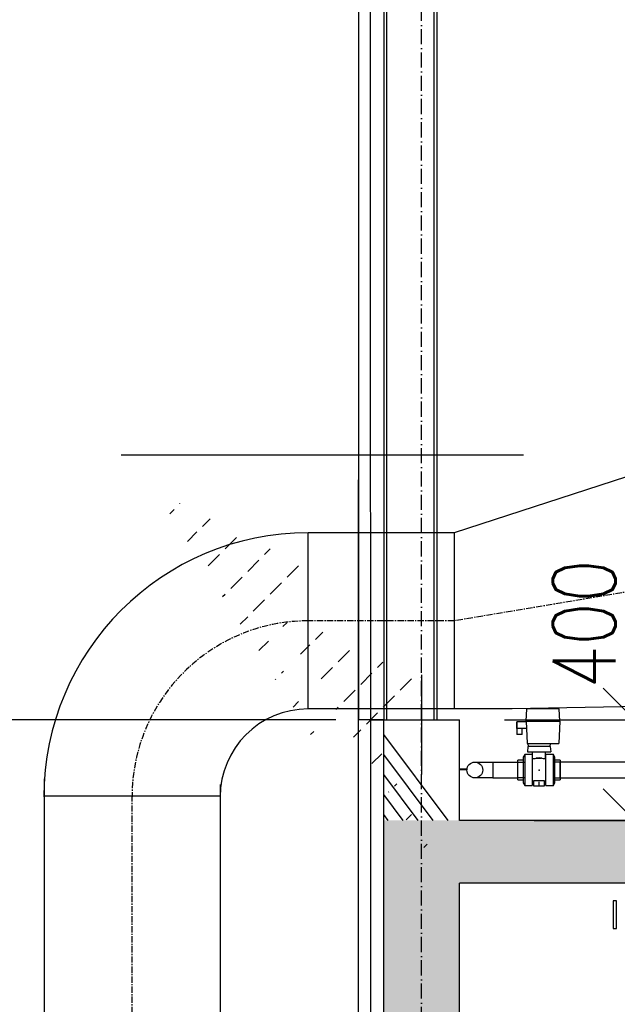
# Model space of a CAD drawing. Header units: centimetres. Extents: x 657501712 to 657529232, y 555122765 to 555182979.
# Tile 6 of 78: x 657502533 to 657502770, y 555124249 to 555124640. Entities that reach past the tile are written whole.
import ezdxf

# ---------------------------------------------------------------- set-up
doc = ezdxf.new("R2010")
doc.units = ezdxf.units.CM
doc.header["$LTSCALE"] = 0.1
for name, pattern in [('ZKZOK_PW_06_00_300$0$ACAD_ISO04W100', [30.5, 24, -3, 0.5, -3]), ('ZKZOK_PW_06_00_300$0$ACAD_ISO10W100', [18.5, 12, -3, 0.5, -3]), ('ZKZOK_PW_06_00_300$0$CENTER', [2, 1.25, -0.25, 0.25, -0.25])]:
    doc.linetypes.add(name, pattern=pattern)
for name, color, linetype in [('xrefs', 7, 'Continuous'), ('ZKZOK_PW_06_00_300$0$0611-Trinkwasser', 151, 'Continuous'), ('ZKZOK_PW_06_00_300$0$A_GB_100D', 1, 'Continuous'), ('ZKZOK_PW_06_00_300$0$A_GB_200L', 2, 'Continuous'), ('ZKZOK_PW_06_00_300$0$A_GB_300L', 1, 'Continuous'), ('ZKZOK_PW_06_00_300$0$G_GB_030L', 7, 'ZKZOK_PW_06_00_300$0$ACAD_ISO04W100'), ('ZKZOK_PW_06_00_300$0$S_GB_101T', 1, 'Continuous'), ('ZKZOK_PW_06_00_300$0$S_GB_303L', 3, 'Continuous'), ('ZKZOK_PW_06_00_300$0$S_GB_309H', 9, 'Continuous'), ('ZKZOK_PW_06_00_300$0$S_GB_309L', 9, 'Continuous'), ('ZKZOK_PW_06_00_300$0$S_GB_401L', 1, 'Continuous'), ('ZKZOK_PW_06_00_300$0$S_GB_401T', 1, 'Continuous')]:
    doc.layers.add(name, color=color, linetype=linetype)
doc.layers.add('ZKZOK_PW_06_00_300$0$L220_Bau_Gebäude', color=252, linetype='Continuous', lineweight=25)
doc.styles.add('ZKZOK_PW_06_00_300$0$ROMANS', font='romans.shx', dxfattribs={"width": 0.8})
doc.styles.add('ZKZOK_PW_06_00_300$0$Standard', font='txt')
doc.linetypes.add('ZKZOK_PW_06_00_300$0$ISOLATION', pattern='A,0.0001,-0.1,[134,ltypeshp.shx,S=0.1,R=0,X=-0.1,Y=0],-0.2,[134,ltypeshp.shx,S=0.1,R=180,X=0.1,Y=0],-0.1', length=0.4001)
doc.dimstyles.new('ZKZOK_PW_06_00_300$0$D-GB-100', dxfattribs={"dimscale": 100, "dimtxt": 2.5, "dimasz": 2.5, "dimexe": 1, "dimexo": 2, "dimtad": 1, "dimdec": 0, "dimtxsty": 'ZKZOK_PW_06_00_300$0$ROMANS', "dimblk": 'ZKZOK_PW_06_00_300$0$_OBLIQUE', "dimcen": 2.5, "dimdle": 1, "dimclrd": 256, "dimclre": 256, "dimclrt": 2, "dimadec": 0, "dimazin": 0, "dimtfac": 1, "dimtdec": 0, "dimtix": 1, "dimtmove": 2, "dimatfit": 3, "dimfxl": 1, "dimarcsym": 0})

# ---------------------------------------------------------------- blocks, each defined once
blk = doc.blocks.new('ZKZOK_PW_06_00_300$0$B13101385624082005_0000001')
at = {"layer": 'ZKZOK_PW_06_00_300$0$0611-Trinkwasser', "color": 151, "linetype": 'Continuous'}
blk.add_point((0, 0), dxfattribs=at)
at = {"layer": 'ZKZOK_PW_06_00_300$0$0611-Trinkwasser', "color": 151, "linetype": 'Continuous', "style": 'ZKZOK_PW_06_00_300$0$Standard', "flags": 1}
blk.add_attdef('Code', (0, -1.2), '', height=1, dxfattribs=at)
blk = doc.blocks.new('ZKZOK_PW_06_00_300$0$B13101385624082005_0000000')
blk.add_blockref('ZKZOK_PW_06_00_300$0$B13101385624082005_0000001', (0, 0))
at = {"layer": 'ZKZOK_PW_06_00_300$0$0611-Trinkwasser', "color": 151, "linetype": 'Continuous', "style": 'ZKZOK_PW_06_00_300$0$Standard', "flags": 1}
for tag, p in [('Code', (0, -3.6)), ('Bezeichnung', (0, -2.4)), ('Material', (0, -4.8))]:
    blk.add_attdef(tag, p, '', height=1, dxfattribs=at)
blk = doc.blocks.new('ZKZOK_PW_06_00_300$0$A$C4AB840FB')
at = {"color": 9, "linetype": 'Continuous'}
for p, q in [((-453.3143410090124, 698.1099601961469), (-450.7725637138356, 746.6099601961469)), ((-446.3143410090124, 746.6099601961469), (-450.7725637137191, 746.6099601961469)), ((-326.3143410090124, 746.6099601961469), (-446.3143410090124, 746.6099601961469)), ((-321.8561183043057, 746.6099601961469), (-326.3143410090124, 746.6099601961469)), ((-319.3143410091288, 698.1099601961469), (-321.8561183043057, 746.6099601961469)), ((-490.6643410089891, 695.9599601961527), (-490.3893410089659, 695.9599601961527)), ((-490.6643410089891, 695.9599601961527), (-490.6643410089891, 644.9599601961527)), ((-490.3893410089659, 669.4599601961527), (-490.3893410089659, 695.9599601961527)), ((-453.201664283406, 695.9599601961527), (-490.3893410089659, 695.9599601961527)), ((-451.8128581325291, 669.4599601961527), (-490.3893410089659, 669.4599601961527)), ((-469.5643410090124, 644.9599601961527), (-469.5643410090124, 669.4599601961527)), ((-453.314341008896, 698.1099601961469), (-446.3143410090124, 698.1099601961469)), ((-453.3143410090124, 698.1099601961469), (-448.7024564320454, 610.1099601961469)), ((-446.3143410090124, 698.1099601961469), (-326.3143410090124, 698.1099601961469)), ((-326.3143410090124, 698.1099601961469), (-319.3143410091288, 698.1099601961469)), ((-319.3143410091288, 698.1099601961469), (-323.926225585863, 610.1099601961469)), ((-469.5643410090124, 644.9599601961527), (-490.6643410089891, 644.9599601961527)), ((-469.5643410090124, 644.9599601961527), (-490.6643410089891, 644.9599601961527)), ((-448.7024564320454, 610.1099601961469), (-446.3143410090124, 610.1099601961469)), ((-446.0643410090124, 598.1099601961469), (-447.9628450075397, 576.4099601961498)), ((-446.3143410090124, 610.1099601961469), (-326.3143410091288, 610.1099601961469)), ((-446.0643410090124, 610.1099601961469), (-445.0145594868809, 598.1109024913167)), ((-442.0643410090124, 598.1099601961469), (-446.0643410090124, 598.1099601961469)), ((-361.5643410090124, 598.1099601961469), (-442.0643410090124, 598.1099601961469)), ((-357.5643410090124, 598.1099601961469), (-361.5643410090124, 598.1099601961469)), ((-357.5643410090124, 610.1099601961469), (-358.6141225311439, 598.1109024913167)), ((-357.5643410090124, 598.1099601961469), (-355.6658370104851, 576.4099601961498)), ((-326.3143410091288, 610.1099601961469), (-323.9262255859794, 610.1099601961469)), ((-458.519150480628, 566.1099601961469), (-465.0143410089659, 554.8599601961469)), ((-465.0143410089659, 554.8599601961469), (-465.0143410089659, 453.3599601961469)), ((-458.519150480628, 566.1099601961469), (-458.519150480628, 442.1099601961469)), ((-429.0143410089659, 566.1099601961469), (-458.519150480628, 566.1099601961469)), ((-447.9628450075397, 576.4099601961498), (-442.0643410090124, 576.4099601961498)), ((-442.0643410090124, 576.4099601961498), (-361.5643410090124, 576.4099601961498)), ((-429.0143410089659, 566.1099601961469), (-429.0143410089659, 442.1099601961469)), ((-427.3143410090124, 555.8599601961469), (-429.0143410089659, 555.8599601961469)), ((-427.3143410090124, 549.1099601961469), (-427.3143410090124, 576.4099601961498)), ((-418.873063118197, 549.1099601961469), (-427.3143410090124, 549.1099601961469)), ((-412.1899331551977, 550.7490337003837), (-412.7696650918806, 550.8950078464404)), ((-411.6010468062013, 550.6083873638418), (-412.1899331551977, 550.7490337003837)), ((-411.0036363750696, 550.473647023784), (-411.6010468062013, 550.6083873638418)), ((-410.3981286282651, 550.3453238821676), (-411.0036363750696, 550.473647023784)), ((-409.7851490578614, 550.2239507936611), (-410.3981286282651, 550.3453238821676)), ((-409.1654309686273, 550.1100500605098), (-409.7851490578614, 550.2239507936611)), ((-408.5397284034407, 550.0041090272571), (-409.1654309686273, 550.1100500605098)), ((-407.908814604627, 549.9065757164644), (-408.5397284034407, 550.0041090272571)), ((-407.2734901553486, 549.8178559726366), (-407.908814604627, 549.9065757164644)), ((-406.6345787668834, 549.7383085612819), (-407.2734901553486, 549.8178559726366)), ((-405.9928943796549, 549.6682379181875), (-406.6345787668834, 549.7383085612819)), ((-405.3492598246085, 549.6078946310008), (-405.9928943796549, 549.6682379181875)), ((-404.7045561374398, 549.5574766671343), (-405.3492598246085, 549.6078946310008)), ((-404.0596785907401, 549.5171211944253), (-404.7045561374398, 549.5574766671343)), ((-403.4155268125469, 549.4869022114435), (-404.0596785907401, 549.5171211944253)), ((-402.7730132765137, 549.4668299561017), (-403.4155268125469, 549.4869022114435)), ((-402.1330640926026, 549.4568498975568), (-402.7730132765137, 549.4668299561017)), ((-401.4956179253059, 549.4568498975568), (-402.1330640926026, 549.4568498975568)), ((-400.8556687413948, 549.4668299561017), (-401.4956179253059, 549.4568498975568)), ((-400.213155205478, 549.4869022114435), (-400.8556687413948, 549.4668299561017)), ((-399.5690034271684, 549.5171211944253), (-400.213155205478, 549.4869022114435)), ((-398.9241258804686, 549.5574766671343), (-399.5690034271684, 549.5171211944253)), ((-398.2794221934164, 549.6078946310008), (-398.9241258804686, 549.5574766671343)), ((-397.6357876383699, 549.6682379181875), (-398.2794221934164, 549.6078946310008)), ((-396.9941032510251, 549.7383085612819), (-397.6357876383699, 549.6682379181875)), ((-396.3551918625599, 549.8178559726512), (-396.9941032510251, 549.7383085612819)), ((-395.7198674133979, 549.9065757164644), (-396.3551918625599, 549.8178559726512)), ((-395.0889536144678, 550.0041090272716), (-395.7198674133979, 549.9065757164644)), ((-394.4632510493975, 550.1100500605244), (-395.0889536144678, 550.0041090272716)), ((-393.843532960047, 550.2239507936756), (-394.4632510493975, 550.1100500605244)), ((-393.2305533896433, 550.3453238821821), (-393.843532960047, 550.2239507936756)), ((-392.6250456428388, 550.4736470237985), (-393.2305533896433, 550.3453238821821)), ((-392.0276352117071, 550.6083873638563), (-392.6250456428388, 550.4736470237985)), ((-391.4387488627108, 550.7490337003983), (-392.0276352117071, 550.6083873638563)), ((-390.8590169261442, 550.895007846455), (-391.4387488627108, 550.7490337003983)), ((-376.3143410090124, 549.1099601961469), (-384.7556188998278, 549.1099601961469)), ((-376.3143410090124, 549.1099601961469), (-376.3143410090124, 576.4099601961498)), ((-374.614341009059, 555.8599601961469), (-376.3143410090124, 555.8599601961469)), ((-374.614341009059, 442.1099601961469), (-374.614341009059, 566.1099601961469)), ((-345.1095315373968, 566.1099601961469), (-374.614341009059, 566.1099601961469)), ((-361.5643410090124, 576.4099601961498), (-355.6658370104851, 576.4099601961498)), ((-345.1095315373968, 442.1099601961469), (-345.1095315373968, 566.1099601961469)), ((-338.614341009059, 554.8599601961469), (-345.1095315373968, 566.1099601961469)), ((-338.614341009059, 453.3599601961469), (-338.614341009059, 554.8599601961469)), ((-485.8143410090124, 465.6099601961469), (-485.8143410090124, 542.6099601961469)), ((-465.0143410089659, 542.6099601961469), (-485.8143410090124, 542.6099601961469)), ((-317.8143410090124, 542.6099601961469), (-338.614341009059, 542.6099601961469)), ((-317.8143410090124, 542.6099601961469), (-317.8143410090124, 465.6099601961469)), ((-485.8143410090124, 465.6099601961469), (-465.0143410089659, 465.6099601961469)), ((-465.0143410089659, 453.3599601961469), (-458.519150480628, 442.1099601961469)), ((-458.519150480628, 442.1099601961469), (-429.0143410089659, 442.1099601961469)), ((-429.0143410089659, 452.3599601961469), (-422.3143410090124, 452.3599601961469)), ((-422.3143410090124, 463.0513131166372), (-381.3143410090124, 463.0513131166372)), ((-422.3143410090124, 440.1099601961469), (-422.3143410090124, 463.0513131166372)), ((-381.3143410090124, 440.1099601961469), (-422.3143410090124, 440.1099601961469)), ((-401.8143410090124, 440.1099601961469), (-401.8143410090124, 456.5533358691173)), ((-381.3143410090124, 463.0513131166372), (-381.3143410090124, 440.1099601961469)), ((-381.3143410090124, 452.3599601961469), (-374.614341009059, 452.3599601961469)), ((-374.614341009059, 442.1099601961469), (-345.1095315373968, 442.1099601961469)), ((-345.1095315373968, 442.1099601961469), (-338.614341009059, 453.3599601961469)), ((-338.614341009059, 465.6099601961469), (-317.8143410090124, 465.6099601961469))]:
    blk.add_line(p, q, dxfattribs=at)
at = {"color": 9}
for p, q in [((-656.8143410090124, 535.6099601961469), (-585.8143410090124, 535.6099601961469)), ((-585.8143410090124, 535.6099601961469), (-585.8143410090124, 472.6099601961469)), ((-585.8143410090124, 535.6099601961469), (-485.8143410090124, 535.6099601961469)), ((-485.8143410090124, 535.6099601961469), (-458.4143410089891, 535.6099601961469)), ((-458.4143410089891, 535.6099601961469), (-458.4143410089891, 472.6099601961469)), ((-317.8143410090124, 535.6099601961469), (-345.2143410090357, 535.6099601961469)), ((-345.2143410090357, 535.6099601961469), (-345.2143410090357, 472.6099601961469)), ((-317.8143410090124, 472.6099601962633), (-317.8143410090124, 535.6099601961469)), ((-31.5, 535.6099601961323), (-317.8143410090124, 535.6099601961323)), ((-585.8143410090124, 472.6099601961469), (-656.8143410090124, 472.6099601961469)), ((-585.814341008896, 472.6099601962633), (-485.8143410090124, 472.6099601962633)), ((-458.4143410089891, 472.6099601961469), (-485.8143410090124, 472.6099601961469)), ((-345.2143410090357, 472.6099601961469), (-317.8143410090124, 472.6099601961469)), ((-317.8143410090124, 472.6099601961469), (-31.5, 472.6099601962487))]:
    blk.add_line(p, q, dxfattribs=at)
for points in [[(-688.5620541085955, 504.2283986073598), (-718.5620541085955, 504.2283986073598), (-718.5620541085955, 508.7521826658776), (-688.5620541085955, 508.7521826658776)], [(-107.4999999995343, -16.14436657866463), (-107.4999999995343, -125.8556334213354), (-93.57821467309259, -125.8556334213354), (-93.57821467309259, -16.14436657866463)]]:
    blk.add_lwpolyline(points, close=True, dxfattribs=at)
blk.add_circle((-656.8143410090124, 504.1099601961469), 31.5, dxfattribs=at)
at = {"color": 9, "linetype": 'Continuous'}
blk.add_arc((-401.8143410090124, 502.1099601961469), 50, 70.05155640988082, 109.9484435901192, dxfattribs=at)
at = {"color": 9}
blk.add_blockref('ZKZOK_PW_06_00_300$0$B13101385624082005_0000000', (-401.8143410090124, 504.1099601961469), dxfattribs=at)
blk = doc.blocks.new('ZKZOK_PW_06_00_300$0$A$C34AE0427')
at = {"color": 254}
for p, q in [((2644.782485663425, 7672.350277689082), (1628.294078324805, 7343.233253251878)), ((1628.294078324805, 7343.233253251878), (1048.899117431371, 7343.233253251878)), ((1048.899117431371, 6643.23325325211), (1048.899117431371, 7343.233253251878)), ((1628.294078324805, 7343.233253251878), (1628.294078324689, 6643.233253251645)), ((2662.475129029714, 6658.739418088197), (1858.623378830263, 6643.229790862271)), ((1858.802831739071, 6643.233253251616), (1048.899117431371, 6643.233253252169)), ((-1.164153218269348e-10, 6365.495269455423), (0, 0)), ((698.8991174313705, 6343.233253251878), (700.1083204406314, 550.0000000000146)), ((698.9091735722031, 6295.886401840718), (-1.164153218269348e-10, 6295.886401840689))]:
    blk.add_line(p, q, dxfattribs=at)
at = {"color": 254, "linetype": 'ZKZOK_PW_06_00_300$0$CENTER', "ltscale": 200}
for p, q in [((2649.662272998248, 7163.59269451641), (1628.294078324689, 6993.233253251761)), ((1628.294078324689, 6993.233253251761), (1048.899117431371, 6993.233253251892)), ((348.8991174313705, 275), (348.8991174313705, 6293.233253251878))]:
    blk.add_line(p, q, dxfattribs=at)
at = {"color": 254}
for radius in [1050, 350]:
    blk.add_arc((1048.899117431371, 6293.233253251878), radius, 90, 180, dxfattribs=at)
at = {"color": 254, "linetype": 'ZKZOK_PW_06_00_300$0$CENTER', "ltscale": 200}
blk.add_arc((1048.899117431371, 6293.233253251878), 700, 90, 180, dxfattribs=at)
blk = doc.blocks.new('ZKZOK_PW_06_00_300$0$_OBLIQUE')
at = {"color": 0, "linetype": 'ByBlock'}
blk.add_line((-0.5, -0.5), (0.5, 0.5), dxfattribs=at)
blk = doc.blocks.new('*D5359')
at = {"layer": 'Defpoints', "color": 0, "transparency": 16777216}
for p in [(-50271.05192947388, 5650.000001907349), (-49554.01755513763, 5650.000001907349), (-50153.34041595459, 5250.000001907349)]:
    blk.add_point(p, dxfattribs=at)
at = {"layer": 'ZKZOK_PW_06_00_300$0$A_GB_100D', "lineweight": -2, "transparency": 16777216}
for p, q in [((-49554.01755513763, 5150.000001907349), (-49554.01755513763, 5750.000001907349)), ((-50071.05192947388, 5650.000001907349), (-49454.01755513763, 5650.000001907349)), ((-49953.34041595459, 5250.000001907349), (-49454.01755513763, 5250.000001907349))]:
    blk.add_line(p, q, dxfattribs=at)
at = {"layer": 'ZKZOK_PW_06_00_300$0$A_GB_100D', "lineweight": -2, "transparency": 16777216, "xscale": 250, "yscale": 250, "zscale": 250}
for p, rotation in [((-49554.01755513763, 5650.000001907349), 90), ((-49554.01755513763, 5250.000001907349), 270)]:
    blk.add_blockref('ZKZOK_PW_06_00_300$0$_OBLIQUE', p, dxfattribs=dict(at, rotation=rotation))
at = {"layer": 'ZKZOK_PW_06_00_300$0$A_GB_100D', "color": 2, "transparency": 16777216, "insert": (-49754.14261903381, 6030.069309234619), "char_height": 250, "attachment_point": 5, "rotation": 90, "style": 'ZKZOK_PW_06_00_300$0$ROMANS'}
blk.add_mtext('400', dxfattribs=at)
blk = doc.blocks.new('wer')
at = {"layer": 'ZKZOK_PW_06_00_300$0$S_GB_309H'}
h = blk.add_hatch(dxfattribs=at)
h.set_pattern_fill('ANSI33', color=251, scale=20, angle=360, style=0)
h.set_pattern_definition([(44.99999999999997, (-606824.3806915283, -65723.45135498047), (-89.80256121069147, 89.80256121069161), []), (44.99999999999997, (-606734.5780916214, -65723.45135498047), (-89.80256121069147, 89.80256121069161), [63.5, -31.75])])
h.paths.add_polyline_path([(-48633.32567882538, 5000.000001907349), (-48633.32567882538, 5250.000001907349), (-50550.02553367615, 5250.000001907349), (-50550.02553367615, -346.9952535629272), (-50250.02553367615, -346.9950771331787), (-50250.02553272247, 5000.000001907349)])
h.paths.add_polyline_path([(-43614.0577545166, 5123.240466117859), (-43614.0577545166, 5250.000000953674), (-48623.14284229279, 5250.000001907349), (-48626.4540271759, 5000.000001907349), (-25250.02553367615, 5000.000001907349), (-25250.02553367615, 5900.000001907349), (-25550.02553367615, 5900.000000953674), (-25550.02553367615, 5250.000001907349), (-43295.50103855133, 5250.000000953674), (-43295.501039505, 5123.240466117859)])
h.paths.add_polyline_path([(-50550.02553367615, -1099.990693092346), (-50251.09885025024, -1099.990693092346), (-50250.02553367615, -1099.999998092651), (-50250.02553367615, -324.9999980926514), (-50550.02553367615, -370.3764896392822)])
h.paths.add_polyline_path([(-47520.00140953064, -1123.668215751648), (-47520.00140953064, -1423.59672832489), (-27180.91029548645, -1599.312512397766), (-27180.9102973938, -1299.999998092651)])
h = blk.add_hatch(dxfattribs=at)
h.set_pattern_fill('ANSI33', color=251, scale=20, angle=360, style=0)
h.set_pattern_definition([(44.99999999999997, (-606824.380692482, -65723.45135498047), (-89.80256121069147, 89.80256121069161), []), (44.99999999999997, (-606734.5780925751, -65723.45135498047), (-89.80256121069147, 89.80256121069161), [63.5, -31.75])])
h.paths.add_polyline_path([(-50550.0255355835, 5650.000001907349), (-50250.02553367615, 5650.000001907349), (-50250.02553367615, 5250.000001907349), (-50550.0255355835, 5250.000001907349)])
h = blk.add_hatch(dxfattribs=at)
h.set_pattern_fill('ANSI33', color=251, scale=20, angle=360, style=0)
h.set_pattern_definition([(44.99999999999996, (-606824.3806915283, -65723.45135498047), (-89.80256121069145, 89.80256121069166), []), (44.99999999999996, (-606734.5780916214, -65723.45135498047), (-89.80256121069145, 89.80256121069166), [63.50000000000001, -31.75])])
h.paths.add_polyline_path([(-50550.02553367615, 5650.000002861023), (-50250.02553367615, 5650.000001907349), (-50250.02553272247, 5250.000001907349), (-50550.02553367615, 5250.000002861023)])
at = {"layer": 'ZKZOK_PW_06_00_300$0$A_GB_200L', "color": 251}
for p in [(-50400.02553749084, 5828.405512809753), (-50400.02553749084, 5828.405513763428)]:
    blk.add_line(p, (-50400.0255355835, 5431.698317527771), dxfattribs=at)
at = {"layer": 'ZKZOK_PW_06_00_300$0$A_GB_300L', "color": 251}
for p, q in [((-50650.02555465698, -400.3188734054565), (-50650.02574157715, 5650)), ((-50550.02574157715, 5650.000001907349), (-50650.02574157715, 5649.999999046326)), ((-50550.0255355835, -1099.990691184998), (-50550.02574157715, 5650.000001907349))]:
    blk.add_line(p, q, dxfattribs=at)
at = {"layer": 'ZKZOK_PW_06_00_300$0$G_GB_030L', "color": 251, "linetype": 'ZKZOK_PW_06_00_300$0$ACAD_ISO10W100', "ltscale": 50}
for q in [(-50400.0255355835, 12344.07594299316), (-50400.0255355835, 12344.07594394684)]:
    blk.add_line((-50400.0255355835, -7945.887768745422), q, dxfattribs=at)
at = {"layer": 'ZKZOK_PW_06_00_300$0$L220_Bau_Gebäude', "color": 251}
for p in [(-50550.0255355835, 5250.000001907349), (-50550.02553367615, 5250.000002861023)]:
    blk.add_line(p, (-50550.0255355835, 5550.000001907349), dxfattribs=at)
at = {"layer": 'ZKZOK_PW_06_00_300$0$S_GB_101T', "color": 251}
blk.add_line((-50740.26766014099, 5650.000001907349), (-53875.95781993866, 5650.000001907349), dxfattribs=at)
at = {"layer": 'ZKZOK_PW_06_00_300$0$S_GB_303L', "color": 251, "linetype": 'Continuous'}
for p, q in [((-50550.0255355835, 5650.000001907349), (-50250.02553367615, 5650.000001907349)), ((-50550.0255355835, 5250.000001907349), (-50550.0255355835, 5650.000001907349)), ((-50550.02553367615, 5650.000002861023), (-50250.02553367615, 5650.000001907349)), ((-50550.02553367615, 5250.000002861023), (-50550.02553367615, 5650.000002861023)), ((-50250.02553367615, 5250.000001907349), (-50250.02553367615, 5650.000001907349)), ((-50250.02553272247, 5250.000001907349), (-50250.02553367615, 5650.000001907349)), ((-50550.02553367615, -1099.999998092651), (-50550.0255355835, 5250.000001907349)), ((-50550.02553272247, -1099.999998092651), (-50550.02553367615, 5250.000002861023)), ((-50550.02553367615, -2349.999998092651), (-50550.02553367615, 5250.000001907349)), ((-44050.02553367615, 5250.000001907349), (-50250.02553367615, 5250.000001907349)), ((-44050.02553367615, 5250.000001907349), (-50250.02553272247, 5250.000001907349)), ((-50250.02553367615, -24.99999809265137), (-50250.02553367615, 5000.000001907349)), ((-25250.0255355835, 5000.000001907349), (-50250.02553367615, 5000.000001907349)), ((-50250.02553367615, -24.99999713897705), (-50250.02553272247, 5000.000001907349)), ((-25250.0255355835, 5000.000001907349), (-50250.02553272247, 5000.000001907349))]:
    blk.add_line(p, q, dxfattribs=at)
at = {"layer": 'ZKZOK_PW_06_00_300$0$S_GB_309L', "color": 251, "linetype": 'ZKZOK_PW_06_00_300$0$ISOLATION', "ltscale": 100}
blk.add_line((-50600.02553367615, -2349.999999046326), (-50603.35533046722, 10049.74612903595), dxfattribs=at)
at = {"layer": 'ZKZOK_PW_06_00_300$0$S_GB_309L', "color": 251}
for p, q in [((-50650.02553367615, -2349.999998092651), (-50650.02553367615, 6603.716570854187)), ((-50600.0255355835, 5650.000001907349), (-50550.0255355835, 5650.000001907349)), ((-50600.02553367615, 5650.000001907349), (-50550.02553367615, 5650.000002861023))]:
    blk.add_line(p, q, dxfattribs=at)
at = {"layer": 'ZKZOK_PW_06_00_300$0$S_GB_401L', "color": 251}
for p, q in [((-50650.02553653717, 10172.22954940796), (-50650.0255317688, 5650.000001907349)), ((-50650.02553367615, 10058.08713531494), (-50650.02553367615, 5650.000001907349)), ((-50550.02553367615, 10047.07964134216), (-50550.02553367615, 5650.000002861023)), ((-50550.02553272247, 9952.962213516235), (-50550.02553367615, 5650.000001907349)), ((-50539.02553367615, 9772.187353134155), (-50539.02553367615, 5650.000001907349)), ((-50539.02553272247, 9772.187353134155), (-50539.02553367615, 5650.000001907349)), ((-50351.02553367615, 9751.7736120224), (-50351.02553367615, 5650.000001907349)), ((-50351.02553272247, 9751.7736120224), (-50351.0255317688, 5650.000001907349)), ((-50340.02553367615, 9751.223613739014), (-50340.02553367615, 5650.000001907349)), ((-50340.02553367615, 9751.223613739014), (-50340.02553367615, 5650.000001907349))]:
    blk.add_line(p, q, dxfattribs=at)
at = {"layer": 'ZKZOK_PW_06_00_300$0$S_GB_401T', "color": 251}
blk.add_line((-51592.90900993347, 6702.070519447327), (-49995.08980560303, 6702.070519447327), dxfattribs=at)
at = {"color": 251}
for p in [(-49531.46347999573, 4946.000002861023), (-49531.46347999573, 4946.000003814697)]:
    blk.add_blockref('ZKZOK_PW_06_00_300$0$A$C4AB840FB', p, dxfattribs=at)
at = {"layer": 'ZKZOK_PW_06_00_300$0$S_GB_309L', "color": 251}
blk.add_blockref('ZKZOK_PW_06_00_300$0$A$C34AE0427', (-51899.34600830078, -950.3188753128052), dxfattribs=at)
blk.add_blockref('ZKZOK_PW_06_00_300$0$A$C34AE0427', (-51899.34600830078, -950.3188753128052), dxfattribs=at)
at = {"layer": 'ZKZOK_PW_06_00_300$0$A_GB_100D', "color": 251}
dim = blk.add_linear_dim(base=(-49554.01755513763, 5650.000001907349), p1=(-50153.34041595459, 5250.000001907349), p2=(-50271.05192947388, 5650.000001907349), angle=90, dimstyle='ZKZOK_PW_06_00_300$0$D-GB-100', dxfattribs=at)
dim.commit()
dim.dimension.update_dxf_attribs({"geometry": '*D5359', "text_midpoint": (-49754.14261903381, 6030.069309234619), "dimtype": 160})

msp = doc.modelspace()

# ---------------------------------------------------------------- block references
at = {"layer": 'xrefs', "xscale": 0.1, "yscale": 0.1, "zscale": 0.1}
msp.add_blockref('wer', (657507732.19427, 555123796.7207938), dxfattribs=at)

doc.saveas('drawing.dxf')
